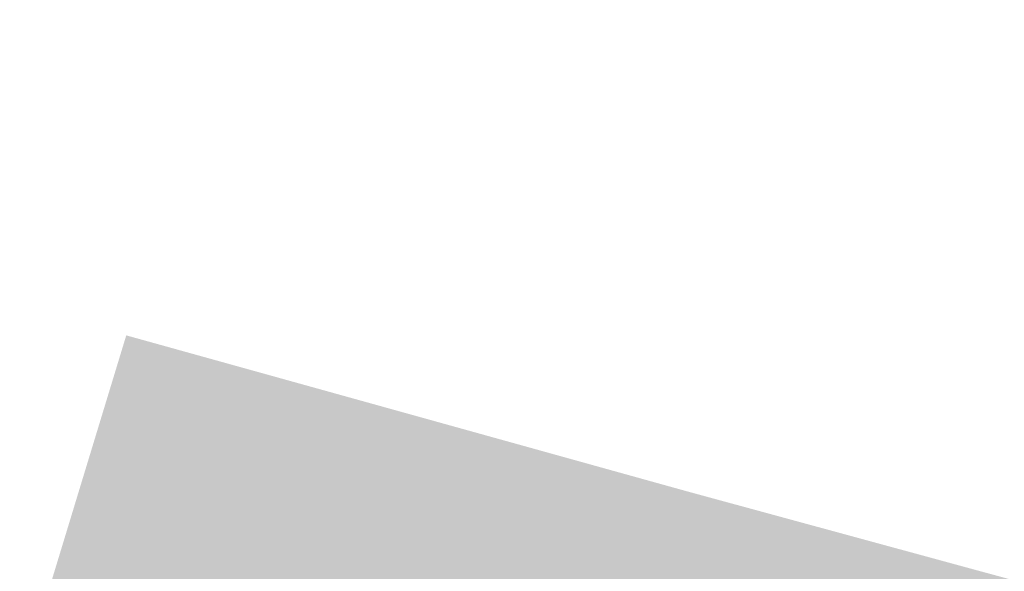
# Model space of a CAD drawing. Header units: inches. Extents: x -93 to 151, y -96 to 115.
# Tile 90 of 126: x -17 to -8, y 44 to 49. Entities that reach past the tile are written whole.
import ezdxf

# ---------------------------------------------------------------- set-up
doc = ezdxf.new("R2010")
doc.units = ezdxf.units.IN
doc.header["$MEASUREMENT"] = 0
doc.layers.add('1_mapa', color=7, linetype='Continuous', lineweight=5)
doc.layers.add('1_trawnik', color=84, linetype='Continuous', lineweight=0)
picture_1 = doc.add_image_def('image1.jpg', size_in_pixel=(9921, 7015))

msp = doc.modelspace()

# ---------------------------------------------------------------- hatches: boundary and pattern name
at = {"layer": '1_trawnik'}
h = msp.add_hatch(dxfattribs=at)
h.set_pattern_fill('GRASS', color=256, scale=0.5)
h.paths.add_polyline_path([(-34.7935, 40.9898), (-29.2822, 38.2964), (-25.8682, 49.1163), (-31.7251, 50.8916), (-35.244, 41.1748)])
h.paths.add_polyline_path([(-16.1614, 46.2548), (-18.8496, 37.416), (-26.5718, 39.7883), (-29.31, 31.2721), (-25.8343, 29.4543), (-23.4102, 35.1312), (-17.2315, 32.7077), (-17.124, 32.6633), (-17.3909, 31.9261), (-11.6179, 29.8953), (-7.962, 43.991), (-11.0913, 44.8438), (-11.5145, 43.0161), (-10.0677, 42.6199), (-12.0483, 35.3862), (-17.8353, 36.9707), (-16.2508, 42.7577), (-13.3573, 41.9654), (-12.9612, 43.4122), (-11.5145, 43.0161), (-11.0913, 44.8438)])
h.paths.add_polyline_path([(-2.1532, 21.3265), (1.6432, 18.4), (-1.3289, 14.7642), (-6.1352, 16.8383)])

# ---------------------------------------------------------------- pictures from other files: only their frames are drawn
at = {"layer": '1_mapa'}
image = msp.add_image(picture_1, insert=(55.5372, -96.0192), size_in_units=(210.6508, 148.9483), rotation=90, dxfattribs=dict(at, fade=40))
image.dxf.flags = 7

doc.saveas('drawing.dxf')
